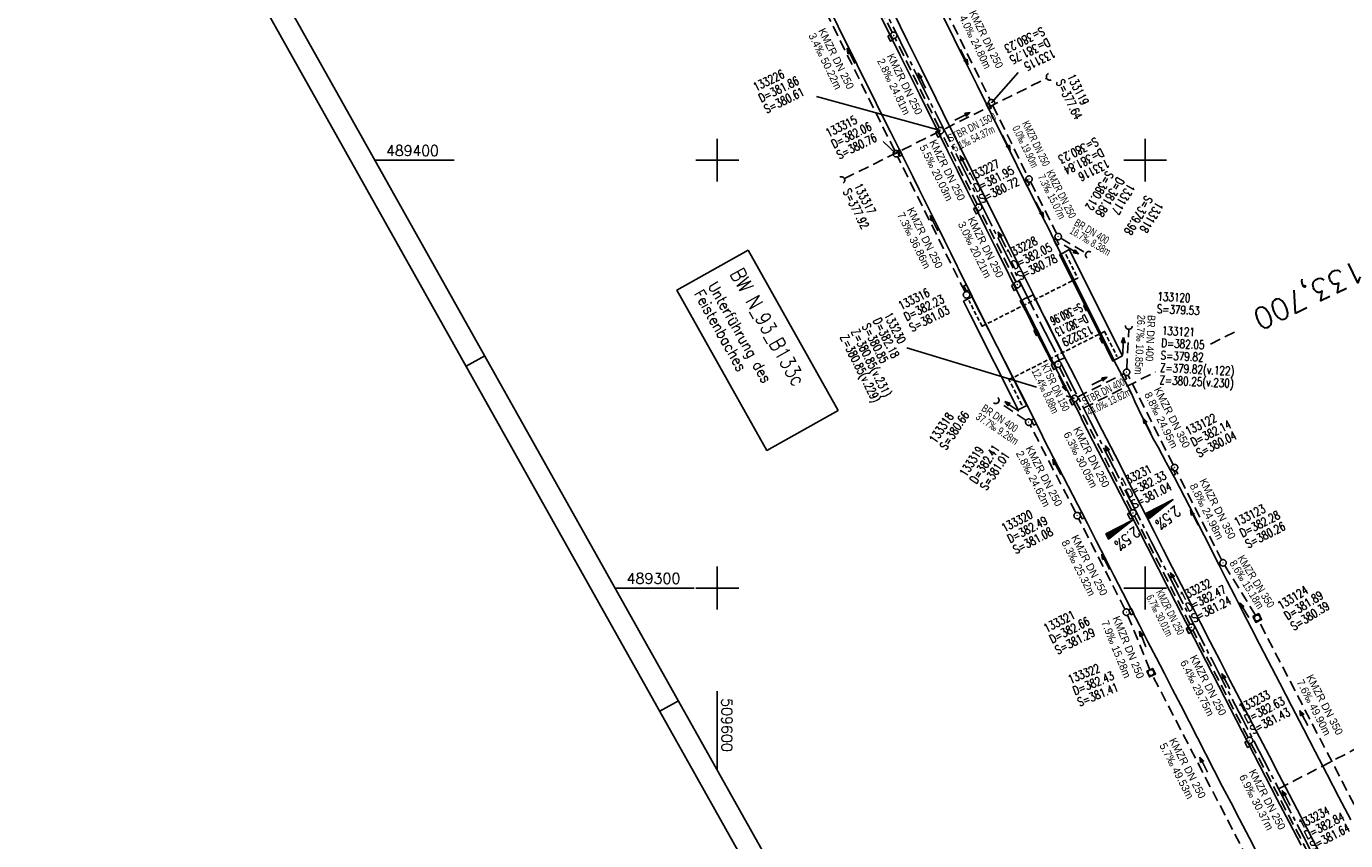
# Model space of a CAD drawing. Extents: x 509438 to 510253, y 488545 to 489680.
# Tile 6 of 9: x 509438 to 509747, y 489241 to 489431. Entities that reach past the tile are written whole.
import ezdxf
from ezdxf.enums import TextEntityAlignment as Align

# ---------------------------------------------------------------- set-up
doc = ezdxf.new("R2010")
doc.units = 0
doc.header["$LTSCALE"] = 10
doc.header["$MEASUREMENT"] = 0
for name, pattern in [('ACHSE', [5.5, 4, -0.5, 0.5, -0.5]), ('AUSGEZOGEN', [0]), ('LT00', [0]), ('LT17', [0.15, 0.1, -0.05]), ('STRICHLINIE2', [0.375, 0.25, -0.125])]:
    doc.linetypes.add(name, pattern=pattern)
doc.layers.get('0').update_dxf_attribs({"linetype": 'LT00'})
for name, color, linetype in [('-BESCH', 7, 'STRICHLINIE2'), ('-BKAN005', 140, 'LT00'), ('-BKAN017', 140, 'LT00'), ('-BSCH005', 5, 'LT00'), ('-BSCH017', 5, 'LT00'), ('-Halt-Pfeil', 4, 'LT00'), ('A-TEXT-KILOMETER', 30, 'LT17'), ('AX-020', 250, 'ACHSE'), ('BW-SCHRIFT', 20, 'AUSGEZOGEN'), ('QUER-WEST', 11, 'LT00'), ('QUER_OST', 11, 'LT00'), ('RAHMEN', 250, 'Continuous'), ('V_AFBR_BAB', 250, 'LT00'), ('V_BFBR_BAB', 250, 'LT00'), ('V_BR_KAPPE', 30, 'LT00'), ('V_BR_WID', 30, 'LT17'), ('V_KA_MULD', 182, 'LT00'), ('V_KA_PRUF', 182, 'LT00'), ('V_RASTER', 250, 'LT00'), ('V_SINKK', 182, 'LT00'), ('V_UK_DURCH', 182, 'LT00')]:
    doc.layers.add(name, color=color, linetype=linetype)
doc.styles.add('Haltungsbeschriftung', font='ARIAL.TTF', dxfattribs={"width": 0.75})
doc.styles.add('Kilometrierung', font='romans.shx')
doc.styles.add('ROMANS', font='romans.shx', dxfattribs={"width": 0.8})
doc.styles.add('schachtbeschriftung', font='romans.shx', dxfattribs={"width": 0.75, "height": 0.2})
doc.styles.get("Standard").update_dxf_attribs({"font": 'romans.shx', "width": 0.8})

# ---------------------------------------------------------------- blocks, each defined once
blk = doc.blocks.new('SYMB1107')
at = {"color": 0, "linetype": 'ByBlock'}
for points in [[(-0.2, 0), (-0.196157, 0.039018), (-0.184776, 0.076537), (-0.166294, 0.111114), (-0.141421, 0.141421), (-0.111114, 0.166294), (-0.076537, 0.184776), (-0.039018, 0.196157), (0, 0.2)], [(0, 0.2), (0.039018, 0.196157), (0.076537, 0.184776), (0.111114, 0.166294), (0.141421, 0.141421), (0.166294, 0.111114), (0.184776, 0.076537), (0.196157, 0.039018), (0.2, 0)]]:
    blk.add_lwpolyline(points, dxfattribs=at)
blk = doc.blocks.new('SYMB0003')
at = {"color": 0, "linetype": 'ByBlock'}
for p, q in [((-0.015712, 0), (0.010166, 0.012015)), ((0, -0.021257), (-0.015712, 0)), ((0.010166, 0.012015), (0, -0.021257))]:
    blk.add_line(p, q, dxfattribs=at)
for points in [[(-0.031395, 0.499013), (-0.093691, 0.491144), (-0.154509, 0.475528), (-0.21289, 0.452414), (-0.267913, 0.422164), (-0.318712, 0.385257), (-0.364484, 0.342274), (-0.404509, 0.293893), (-0.438154, 0.240877), (-0.464888, 0.184062), (-0.484292, 0.124345), (-0.496058, 0.062667), (-0.5, 0)], [(-0.5, 0), (-0.496058, -0.062667), (-0.484292, -0.124345), (-0.464888, -0.184062), (-0.438154, -0.240877), (-0.404509, -0.293893), (-0.364485, -0.342274), (-0.318712, -0.385257), (-0.267914, -0.422164), (-0.21289, -0.452414), (-0.154509, -0.475529), (-0.093691, -0.491144), (-0.031395, -0.499014), (0.031395, -0.499014)], [(0.5, 0), (0.496057, 0.062667), (0.484292, 0.124345), (0.464888, 0.184062), (0.438153, 0.240877), (0.404509, 0.293893), (0.364484, 0.342274), (0.318712, 0.385257), (0.267913, 0.422164), (0.21289, 0.452414), (0.154509, 0.475528), (0.093691, 0.491144), (0.031395, 0.499013), (-0.031395, 0.499013)], [(0.031395, -0.499014), (0.093691, -0.491144), (0.154509, -0.475529), (0.21289, -0.452414), (0.267914, -0.422164), (0.318712, -0.385257), (0.364485, -0.342274), (0.404509, -0.293893), (0.438154, -0.240877), (0.464889, -0.184062), (0.484292, -0.124345), (0.496058, -0.062667), (0.5, 0)]]:
    blk.add_lwpolyline(points, dxfattribs=at)
blk = doc.blocks.new('SYMB1210')
at = {"color": 0, "linetype": 'ByBlock'}
blk.add_line((0.018815, -0.179014), (0.055623, -0.17119), dxfattribs=at)
for points in [[(-0.2, -0.2), (-0.2, 0.2), (0.2, 0.2), (0.2, -0.2), (-0.2, -0.2)], [(0.018815, 0.179014), (-0.018815, 0.179014), (-0.055623, 0.17119), (-0.09, 0.155885), (-0.120444, 0.133766), (-0.145623, 0.105801), (-0.164438, 0.073213), (-0.176067, 0.037424), (-0.18, 0)], [(-0.18, 0), (-0.176067, -0.037424), (-0.164438, -0.073213), (-0.145623, -0.105801), (-0.120444, -0.133766), (-0.09, -0.155885), (-0.055623, -0.17119), (-0.018815, -0.179014), (0.018815, -0.179014)], [(0.18, 0), (0.176067, 0.037424), (0.164438, 0.073213), (0.145623, 0.105801), (0.120444, 0.133766), (0.09, 0.155885), (0.055623, 0.17119), (0.018815, 0.179014)], [(0.055623, -0.17119), (0.09, -0.155885), (0.120444, -0.133766), (0.145623, -0.105801), (0.164438, -0.073213), (0.176067, -0.037424), (0.18, 0)]]:
    blk.add_lwpolyline(points, dxfattribs=at)
blk = doc.blocks.new('SYMB0011')
at = {"color": 0, "linetype": 'ByBlock'}
for p, q in [((0.5, 0), (-0.5, 0)), ((0, 0.5), (0, -0.5))]:
    blk.add_line(p, q, dxfattribs=at)
blk = doc.blocks.new('SYMB0652')
at = {"color": 0, "linetype": 'ByBlock'}
blk.add_lwpolyline([(-0.15, -0.075), (0.15, -0.075), (0.15, 0.075), (-0.15, 0.075), (-0.15, -0.075)], dxfattribs=at)
blk = doc.blocks.new('SYMB0070')
at = {"color": 0, "linetype": 'ByBlock'}
for p, q in [((-0.5, 0), (0.2, 0)), ((0.5, 0), (0.2, 0.1)), ((0.2, 0.1), (0.2, 0)), ((0.468, 0), (0.21, 0.086)), ((0.21, 0.086), (0.21, -0.086)), ((0.21, -0.086), (0.468, 0)), ((0.22, -0.072), (0.437, 0)), ((0.23, -0.058), (0.405, 0)), ((0.24, -0.045), (0.374, 0)), ((0.342, 0), (0.25, 0.031)), ((0.25, 0.031), (0.25, -0.031)), ((0.25, -0.031), (0.342, 0)), ((0.26, -0.017), (0.31, 0)), ((0.27, -0.003), (0.279, 0))]:
    blk.add_line(p, q, dxfattribs=at)
for points in [[(0.2, 0), (0.2, -0.1), (0.5, 0)], [(0.437, 0), (0.22, 0.072), (0.22, -0.072)], [(0.405, 0), (0.23, 0.058), (0.23, -0.058)], [(0.374, 0), (0.24, 0.045), (0.24, -0.045)], [(0.31, 0), (0.26, 0.017), (0.26, -0.017)], [(0.279, 0), (0.27, 0.003), (0.27, -0.003)]]:
    blk.add_lwpolyline(points, dxfattribs=at)

msp = doc.modelspace()

# ---------------------------------------------------------------- linework, layer by layer
at = {"layer": '-BESCH'}
for p, q in [((509640.91, 489429.87), (509628.29, 489455.46)), ((509641.48, 489402.19), (509619.87, 489445.85)), ((509653.44, 489435.01), (509663.77, 489414.12)), ((509651.85, 489407.61), (509641.57, 489428.53)), ((509629.71, 489395.71), (509677, 489419.15)), ((509664.43, 489412.78), (509672.55, 489396.27)), ((509660.78, 489389.68), (509652.51, 489406.26)), ((509657.92, 489369.21), (509642.15, 489400.85)), ((509673.22, 489394.93), (509679.35, 489382.82)), ((509669.79, 489371.59), (509661.45, 489388.34)), ((509680.33, 489381.76), (509686.2, 489378.26)), ((509695.72, 489351.19), (509696.18, 489360.48)), ((509680, 489351.64), (509683.19, 489344.99)), ((509684.18, 489344.65), (509695.01, 489350.1)), ((509706.57, 489328.82), (509696.02, 489349.77)), ((509672.17, 489339.19), (509665.74, 489343.47)), ((509696.84, 489318.22), (509683.85, 489343.64)), ((509683.79, 489317.59), (509673.14, 489338.11)), ((509717.9, 489306.56), (509707.24, 489327.49)), ((509710.48, 489291.48), (509697.52, 489316.88)), ((509695.29, 489295.03), (509684.47, 489316.25)), ((509725.84, 489293.63), (509718.63, 489305.26)), ((509701.13, 489280.91), (509695.91, 489293.67)), ((509748.9, 489249.38), (509726.58, 489292.33)), ((509724.09, 489265.04), (509711.16, 489290.15)), ((509723.87, 489236.92), (509701.76, 489279.55)), ((509738.12, 489238.1), (509724.78, 489263.7))]:
    msp.add_line(p, q, dxfattribs=at)
at = {"layer": '-BSCH005'}
for p, q in [((509652.18, 489406.93), (509623.2, 489414.91)), ((509638.8, 489404.39), (509641.82, 489401.52)), ((509644.27, 489356.11), (509674.63, 489346.98)), ((509677.95, 489345.98), (509678.32, 489345.87)), ((509681.57, 489344.9), (509683.51, 489344.31))]:
    msp.add_line(p, q, dxfattribs=at)
at = {"layer": '-BSCH017'}
msp.add_line((509664.1, 489413.45), (509670.36, 489420.53), dxfattribs=at)
at = {"layer": 'A-TEXT-KILOMETER', "ltscale": 2.5}
for p, q in [((509715.31, 489357.02), (509721.34, 489360.07)), ((509685.62, 489342.04), (509702.43, 489350.52)), ((509731.22, 489253.05), (509766.71, 489271.5))]:
    msp.add_line(p, q, dxfattribs=at)
at = {"layer": 'AX-020', "ltscale": 0.2, "flags": 128}
msp.add_lwpolyline([(509569.3, 489579.73), (509574.96, 489567.74), (509587.13, 489542.21), (509599.37, 489516.71), (509611.68, 489491.25), (509624.07, 489465.82), (509636.52, 489440.42), (509649.05, 489415.06), (509661.65, 489389.74), (509674.32, 489364.45), (509687.06, 489339.2), (509699.87, 489313.99), (509701.52, 489310.75), (509708.58, 489296.96), (509715.65, 489283.18), (509722.75, 489269.41), (509729.87, 489255.65), (509737.02, 489241.9), (509744.19, 489228.17), (509751.39, 489214.45), (509758.62, 489200.75), (509765.87, 489187.06), (509773.15, 489173.39), (509780.46, 489159.73), (509787.81, 489146.09), (509795.18, 489132.46), (509802.58, 489118.85), (509810.02, 489105.26), (509817.49, 489091.69), (509824.99, 489078.14), (509832.53, 489064.6), (509840.11, 489051.09), (509847.72, 489037.6), (509855.36, 489024.12), (509863.05, 489010.67), (509870.77, 488997.24), (509878.54, 488983.84), (509886.34, 488970.45), (509894.18, 488957.1), (509902.07, 488943.76), (509910, 488930.45), (509917.97, 488917.17), (509925.98, 488903.91), (509934.04, 488890.68), (509942.15, 488877.47), (509950.3, 488864.3), (509958.49, 488851.15), (509966.74, 488838.04), (509975.03, 488824.95), (509983.37, 488811.89), (509991.75, 488798.87), (510000.19, 488785.88), (510008.68, 488772.92), (510012.21, 488767.58)], dxfattribs=at)
at = {"layer": 'BW-SCHRIFT'}
msp.add_lwpolyline([(509607.21, 489379.01), (509628.25, 489341.52), (509611.59, 489332.16), (509590.55, 489369.65)], close=True, dxfattribs=at)
at = {"layer": 'QUER-WEST'}
for p, q in [((509692.49, 489313.5), (509692.96, 489312.58)), ((509693.19, 489312.77), (509692.75, 489313.63)), ((509693.02, 489313.77), (509693.43, 489312.96)), ((509693.67, 489313.15), (509693.29, 489313.91)), ((509693.56, 489314.04), (509693.91, 489313.34)), ((509694.15, 489313.53), (509693.82, 489314.18)), ((509694.09, 489314.31), (509694.39, 489313.72)), ((509694.63, 489313.91), (509694.36, 489314.45)), ((509694.62, 489314.59), (509694.87, 489314.1)), ((509695.11, 489314.29), (509694.89, 489314.72)), ((509695.16, 489314.86), (509695.35, 489314.48)), ((509695.59, 489314.67), (509695.43, 489315)), ((509695.69, 489315.13), (509695.83, 489314.86)), ((509696.07, 489315.05), (509695.96, 489315.27)), ((509696.23, 489315.41), (509696.31, 489315.24)), ((509696.55, 489315.43), (509696.49, 489315.54)), ((509696.76, 489315.68), (509696.79, 489315.62)), ((509697.03, 489315.81), (509697.03, 489315.81)), ((509690.88, 489312.68), (509691.52, 489311.44)), ((509691.76, 489311.63), (509691.15, 489312.81)), ((509691.42, 489312.95), (509692, 489311.82)), ((509692.24, 489312.01), (509691.69, 489313.09)), ((509691.95, 489313.22), (509692.48, 489312.2)), ((509692.72, 489312.39), (509692.22, 489313.36))]:
    msp.add_line(p, q, dxfattribs=at)
msp.add_lwpolyline([(509691.48, 489311.41), (509690.84, 489312.65), (509697.07, 489315.84), (509691.48, 489311.41)], dxfattribs=at)
at = {"layer": 'QUER_OST'}
for p, q in [((509704.6, 489319.13), (509704.38, 489319.56)), ((509704.64, 489319.7), (509704.84, 489319.32)), ((509705.08, 489319.51), (509704.91, 489319.84)), ((509705.18, 489319.97), (509705.32, 489319.7)), ((509705.56, 489319.89), (509705.45, 489320.11)), ((509705.71, 489320.25), (509705.8, 489320.08)), ((509706.04, 489320.27), (509705.98, 489320.38)), ((509706.25, 489320.52), (509706.28, 489320.46)), ((509706.52, 489320.65), (509706.52, 489320.66)), ((509700.37, 489317.52), (509701, 489316.28)), ((509701.24, 489316.47), (509700.64, 489317.66)), ((509700.9, 489317.79), (509701.48, 489316.66)), ((509701.72, 489316.85), (509701.17, 489317.93)), ((509701.44, 489318.06), (509701.96, 489317.04)), ((509702.2, 489317.23), (509701.71, 489318.2)), ((509701.97, 489318.34), (509702.44, 489317.42)), ((509702.68, 489317.61), (509702.24, 489318.47)), ((509702.51, 489318.61), (509702.92, 489317.8)), ((509703.16, 489317.99), (509702.77, 489318.75)), ((509703.04, 489318.88), (509703.4, 489318.18)), ((509703.64, 489318.37), (509703.31, 489319.02)), ((509703.58, 489319.16), (509703.88, 489318.56)), ((509704.12, 489318.75), (509703.84, 489319.29)), ((509704.11, 489319.43), (509704.36, 489318.94))]:
    msp.add_line(p, q, dxfattribs=at)
msp.add_lwpolyline([(509700.96, 489316.25), (509700.32, 489317.5), (509706.56, 489320.68), (509700.96, 489316.25)], dxfattribs=at)
at = {"layer": 'RAHMEN'}
for p, q in [((509541.26, 489351.84), (509545.62, 489354.28)), ((509586.54, 489271.18), (509590.9, 489273.62))]:
    msp.add_line(p, q, dxfattribs=at)
for points in [[(509438.47, 489534.96), (509994.05, 488545.23), (510253.03, 488690.61), (509697.45, 489680.34), (509438.47, 489534.96)], [(509455.07, 489515.6), (509907.85, 488709), (510158.12, 488849.49), (509705.33, 489656.09), (509455.07, 489515.6)]]:
    msp.add_lwpolyline(points, dxfattribs=at)
at = {"layer": 'V_AFBR_BAB'}
for p, q in [((509680.28, 489378.13), (509676.93, 489385.02)), ((509680, 489377.96), (509680.28, 489378.13)), ((509692.8, 489353.12), (509692.5, 489353.01)), ((509696.59, 489345.95), (509692.8, 489353.12))]:
    msp.add_line(p, q, dxfattribs=at)
at = {"layer": 'V_AFBR_BAB', "flags": 128}
msp.add_lwpolyline([(509665.27, 489379.1), (509671.13, 489367.31), (509670.84, 489367.14), (509672.01, 489364.85), (509673.18, 489362.57), (509674.34, 489360.28), (509675.68, 489357.66), (509677.01, 489355.03), (509678.34, 489352.4), (509678.53, 489352.57), (509684.96, 489340.07)], dxfattribs=at)
at = {"layer": 'V_AFBR_BAB'}
for points in [[(509668.16, 489380.16), (509669.3, 489377.84), (509670.44, 489375.52), (509671.58, 489373.2), (509672.73, 489370.88), (509673.88, 489368.57), (509674.74, 489366.86), (509675.59, 489365.15), (509676.45, 489363.45), (509677.31, 489361.74), (509678.3, 489359.76), (509679.29, 489357.78), (509680.28, 489355.8), (509681.28, 489353.82), (509682.53, 489351.35), (509683.79, 489348.88), (509685.06, 489346.41), (509686.33, 489343.94), (509687.6, 489341.48)], [(509692.5, 489353.01), (509689.24, 489359.54), (509685.97, 489366.07), (509682.99, 489372.02), (509680, 489377.96)], [(509656.36, 489374.63), (509659.57, 489368.12), (509665.44, 489356.46), (509672.41, 489342.73), (509675.99, 489335.48)]]:
    msp.add_lwpolyline(points, dxfattribs=at)
at = {"layer": 'V_BFBR_BAB'}
for points in [[(509626.06, 489435.76), (509629.38, 489429.02), (509631.59, 489424.53), (509633.81, 489420.05), (509636.03, 489415.57), (509638.25, 489411.09), (509640.48, 489406.61), (509642.71, 489402.14), (509644.2, 489399.15), (509645.7, 489396.17), (509647.19, 489393.19), (509648.68, 489390.21), (509650.17, 489387.23), (509651.66, 489384.24), (509653.13, 489381.26), (509654.6, 489378.26), (509656.06, 489375.26), (509656.36, 489374.63)], [(509641.09, 489434.72), (509644.41, 489427.99), (509647.73, 489421.27), (509651.06, 489414.55), (509654.39, 489407.83), (509657.06, 489402.45), (509659.74, 489397.08), (509662.41, 489391.7), (509665.09, 489386.33), (509667.77, 489380.95), (509668.16, 489380.16)], [(509676.93, 489385.02), (509676.7, 489385.4), (509663.4, 489412.18), (509660.72, 489417.58), (509658.05, 489422.97), (509655.38, 489428.36), (509652.71, 489433.75)], [(509665.27, 489379.1), (509665.01, 489379.64), (509662.8, 489384.13), (509660.58, 489388.6), (509658.36, 489393.08), (509656.14, 489397.56), (509653.91, 489402.03), (509651.69, 489406.5), (509647.23, 489415.48), (509642.78, 489424.46), (509638.33, 489433.44)], [(509748.1, 489245.79), (509745.34, 489251.1), (509742.58, 489256.41), (509739.8, 489261.75), (509737.03, 489267.09), (509734.26, 489272.43), (509731.49, 489277.77), (509728.72, 489283.11), (509726.79, 489286.84), (509724.87, 489290.56), (509722.95, 489294.28), (509721.04, 489298.01), (509719.14, 489301.74), (509717.25, 489305.48), (509716.11, 489307.75), (509714.97, 489310.02), (509713.83, 489312.29), (509712.68, 489314.56), (509711.54, 489316.82), (509710.38, 489319.09), (509709.22, 489321.34), (509708.04, 489323.6), (509706.85, 489325.84), (509705.9, 489327.61), (509704.94, 489329.37), (509703.99, 489331.14), (509703.03, 489332.9), (509702.09, 489334.67), (509701.15, 489336.44), (509700.23, 489338.23), (509699.33, 489340.02), (509698.46, 489341.82), (509697.61, 489343.63), (509696.8, 489345.46), (509696.59, 489345.95)], [(509687.6, 489341.48), (509687.93, 489340.85), (509689.95, 489336.92), (509691.97, 489333), (509693.99, 489329.08), (509696, 489325.15), (509698.02, 489321.22), (509700.1, 489317.15), (509702.18, 489313.07), (509704.26, 489308.99), (509706.34, 489304.91), (509708.41, 489300.83), (509710.69, 489296.36), (509712.97, 489291.89), (509715.25, 489287.42), (509717.54, 489282.95), (509719.84, 489278.49), (509722.13, 489274.03), (509724.44, 489269.58), (509726.75, 489265.13), (509729.06, 489260.68), (509731.37, 489256.23), (509733.69, 489251.78), (509736.46, 489246.47), (509739.22, 489241.15), (509742, 489235.84)], [(509684.96, 489340.07), (509685.24, 489339.43), (509695.41, 489319.63), (509697.98, 489314.58), (509700.56, 489309.53), (509703.14, 489304.48), (509705.72, 489299.43), (509708.59, 489293.84), (509711.46, 489288.25), (509714.34, 489282.67), (509717.21, 489277.08), (509719.95, 489271.78), (509722.68, 489266.47), (509725.42, 489261.17), (509728.16, 489255.87), (509730.91, 489250.57), (509733.68, 489245.23), (509736.46, 489239.88)], [(509726.69, 489237.06), (509724.38, 489241.51), (509722.07, 489245.96), (509720.1, 489249.76), (509718.14, 489253.56), (509716.18, 489257.37), (509714.22, 489261.18), (509712.26, 489264.99), (509710.3, 489268.79), (509708.34, 489272.6), (509706.43, 489276.31), (509704.51, 489280.03), (509702.6, 489283.74), (509700.68, 489287.45), (509698.77, 489291.16), (509696.86, 489294.88), (509694.79, 489298.91), (509692.72, 489302.95), (509690.66, 489306.99), (509688.6, 489311.03), (509686.54, 489315.07), (509676.37, 489334.82), (509675.99, 489335.48)]]:
    msp.add_lwpolyline(points, dxfattribs=at)
at = {"layer": 'V_BR_KAPPE'}
msp.add_line((509682.26, 489379.16), (509694.76, 489354.28), dxfattribs=at)
for points in [[(509682.26, 489379.16), (509680.36, 489378.05), (509686.29, 489366.23), (509692.81, 489353.27), (509694.76, 489354.28)], [(509659.53, 489368.04), (509657.56, 489367.04), (509658.25, 489365.67), (509659.18, 489363.81), (509670.34, 489341.64)], [(509670.34, 489341.64), (509672.35, 489342.7), (509665.4, 489356.44), (509659.53, 489368.04)], [(509671.21, 489367.25), (509671.93, 489367.66), (509672.56, 489367.95), (509673.85, 489368.57), (509677.27, 489361.7), (509681.21, 489353.81), (509679.94, 489353.24), (509679.41, 489352.99), (509678.6, 489352.6), (509674.6, 489360.54), (509671.21, 489367.25)]]:
    msp.add_lwpolyline(points, dxfattribs=at)
at = {"layer": 'V_BR_WID'}
for points in [[(509681.5, 489377.95), (509684.26, 489372.46), (509661.88, 489361.18), (509658.87, 489367.13)], [(509671.2, 489342.79), (509668.19, 489348.73), (509690.5, 489359.97), (509693.41, 489354.19)]]:
    msp.add_lwpolyline(points, dxfattribs=at)
at = {"layer": 'V_RASTER'}
for p, q in [((509600, 489395), (509600, 489405)), ((509700, 489405), (509700, 489395)), ((509519.96, 489400), (509538.46, 489400)), ((509595, 489400), (509605, 489400)), ((509695, 489400), (509705, 489400)), ((509600, 489295), (509600, 489305)), ((509700, 489305), (509700, 489295)), ((509594.6, 489300), (509576.09, 489300)), ((509605, 489300), (509595, 489300)), ((509705, 489300), (509695, 489300)), ((509600, 489257.41), (509600, 489275.92))]:
    msp.add_line(p, q, dxfattribs=at)

# ---------------------------------------------------------------- block references
at = {"layer": '-Halt-Pfeil', "yscale": 4.000000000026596, "zscale": 4}
for p, xscale, rotation in [((509631.25, 489424.37), 4.000000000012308, 116.333789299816), ((509657.71, 489424.13), 3.999999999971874, 296.2882093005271), ((509647.82, 489418.62), 4.000000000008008, 116.1621193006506), ((509657.33, 489410.27), 4.000000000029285, 26.37237930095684), ((509667.59, 489404.08), 4.000000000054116, 296.1937293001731), ((509657.7, 489399.35), 3.9999999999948, 116.5017893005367), ((509675.39, 489388.42), 3.99999999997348, 296.8519293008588), ((509650.69, 489385.27), 3.999999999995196, 116.4947992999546), ((509666.56, 489381.49), 4.000000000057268, 116.4738493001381), ((509682.77, 489379.14), 4.000000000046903, 329.1305692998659), ((509694.88, 489356.57), 3.999999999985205, 87.16766930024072), ((509680.69, 489347.88), 4.000000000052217, 295.6296193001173), ((509689.35, 489348.42), 4.000000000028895, 26.71885930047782), ((509668.85, 489342.46), 4.000000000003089, 146.3856392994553), ((509700.44, 489337.96), 4.000000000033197, 116.736339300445), ((509691.66, 489331.52), 3.999999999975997, 117.0478892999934), ((509679.35, 489328.31), 4.000000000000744, 117.408359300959), ((509711.51, 489316.47), 4.000000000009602, 116.9778693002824), ((509690.77, 489306.1), 4.000000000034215, 117.0094493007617), ((509706.88, 489301.87), 4.000000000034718, 117.0374092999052), ((509723.17, 489294.82), 3.999999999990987, 121.7877393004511), ((509699.46, 489288.1), 4.000000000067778, 112.2324793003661), ((509718.87, 489278.24), 4.000000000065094, 117.2438592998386), ((509737.1, 489269.61), 3.99999999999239, 117.4643892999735), ((509713.7, 489258.7), 3.999999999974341, 117.4118593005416), ((509733.01, 489250.92), 3.999999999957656, 117.5168193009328)]:
    msp.add_blockref('SYMB0070', p, dxfattribs=dict(at, xscale=xscale, rotation=rotation))
at = {"layer": 'V_BR_WID', "xscale": 0.09999999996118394, "yscale": 0.1000000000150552, "zscale": 0.1, "rotation": 299.3076093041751}
for p in [(509681.5, 489377.95), (509684.26, 489372.46), (509658.87, 489367.13), (509661.88, 489361.18), (509690.5, 489359.97), (509693.41, 489354.19), (509668.19, 489348.73), (509671.2, 489342.79)]:
    msp.add_blockref('SYMB0011', p, dxfattribs=at)
at = {"layer": 'V_KA_MULD', "yscale": 3.799999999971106, "zscale": 3.8}
for p, xscale, rotation in [((509726.23, 489292.99), 3.800000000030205, 296.17271842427), ((509701.41, 489280.22), 3.79999999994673, 294.1870863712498)]:
    msp.add_blockref('SYMB1210', p, dxfattribs=dict(at, xscale=xscale, rotation=rotation))
at = {"layer": 'V_KA_PRUF', "xscale": 1.500000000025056, "yscale": 1.499999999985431, "zscale": 1.5, "rotation": 299.3076093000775}
for p in [(509641.24, 489429.2), (509664.1, 489413.45), (509652.18, 489406.93), (509641.82, 489401.52), (509672.88, 489395.59), (509661.11, 489389.01), (509679.69, 489382.15), (509658.26, 489368.53), (509670.12, 489370.92), (509679.67, 489352.32), (509695.68, 489350.44), (509683.51, 489344.31), (509672.8, 489338.77), (509706.9, 489328.15), (509684.13, 489316.92), (509697.18, 489317.55), (509718.24, 489305.89), (509695.63, 489294.36), (509710.82, 489290.82), (509724.44, 489264.37)]:
    msp.add_blockref('SYMB0003', p, dxfattribs=at)
at = {"layer": 'V_SINKK', "yscale": 4.50000000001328, "zscale": 4.5}
for p, xscale, rotation in [((509640.49, 489428.57), 4.500000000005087, 296.5574980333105), ((509663.46, 489412.67), 4.500000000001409, 295.6534635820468), ((509651.62, 489406.14), 4.500000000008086, 296.3359960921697), ((509642.63, 489401.68), 4.499999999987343, 296.3807279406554), ((509672.37, 489394.78), 4.500000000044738, 295.457634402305), ((509660.49, 489388.23), 4.499999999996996, 296.3932897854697), ((509679.26, 489380.84), 4.499999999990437, 297.1908265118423), ((509658.24, 489370.15), 4.4999999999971, 115.0492031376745), ((509669.39, 489370.29), 4.500000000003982, 296.4391129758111), ((509686.2, 489365.61), 4.499999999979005, 296.4553202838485), ((509674.62, 489359.76), 4.499999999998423, 296.8070855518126), ((509690, 489358.06), 4.499999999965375, 296.014591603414), ((509678.64, 489351.83), 4.499999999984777, 296.9659327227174), ((509695.09, 489349.38), 4.500000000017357, 296.3350269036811), ((509682.91, 489343.54), 4.499999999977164, 297.6829075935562), ((509674, 489338.83), 4.500000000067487, 297.1002025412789), ((509706.54, 489327.07), 4.500000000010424, 297.4382135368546), ((509685.26, 489316.95), 4.499999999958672, 297.3084005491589), ((509696.52, 489316.89), 4.500000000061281, 297.0907704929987), ((509696.76, 489294.49), 4.50000000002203, 296.9443064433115), ((509710.24, 489290.13), 4.500000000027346, 297.1077133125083), ((509723.94, 489263.49), 4.499999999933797, 297.7847113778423)]:
    msp.add_blockref('SYMB0652', p, dxfattribs=dict(at, xscale=xscale, rotation=rotation))
at = {"layer": 'V_UK_DURCH', "yscale": 4.000000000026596, "zscale": 4}
for p, xscale, rotation in [((509677.72, 489419.51), 4.000000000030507, 113.8226682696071), ((509629, 489395.35), 4.000000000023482, 299.3076093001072), ((509686.88, 489377.85), 3.999999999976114, 57.66700251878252), ((509696.22, 489361.28), 3.999999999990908, 174.1970444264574), ((509665.07, 489343.91), 4.000000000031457, 231.5895131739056)]:
    msp.add_blockref('SYMB1107', p, dxfattribs=dict(at, xscale=xscale, rotation=rotation))

# ---------------------------------------------------------------- texts
at = {"layer": '-BKAN005', "style": 'Haltungsbeschriftung'}
for s, rotation, width, p in [('KMZR DN 250', 296.3338, 0.95, (509623.55, 489430.31)), ('3.4‰ 50.22m', 296.3338, 0.95, (509621.25, 489429.18)), ('KMZR DN 250', 296.1621, 0.95, (509639.6, 489424.38)), ('2.8‰ 24.81m', 296.1621, 0.95, (509637.3, 489423.25)), ('STBR DN 1500', 26.3724, 0.7, (509654.47, 489404.22)), ('5.1‰ 54.37m', 26.3724, 0.7, (509655.61, 489401.92)), ('5.5‰ 20.03m', 296.5018, 0.95, (509647.21, 489403.1)), ('KMZR DN 250', 296.5018, 0.95, (509649.5, 489404.24)), ('7.3‰ 36.86m', 296.4948, 0.95, (509641.98, 489387.28)), ('KMZR DN 250', 296.4948, 0.95, (509644.27, 489388.42)), ('3.0‰ 20.21m', 296.4738, 0.95, (509656.18, 489385.1)), ('KMZR DN 250', 296.4738, 0.95, (509658.47, 489386.24)), ('26.7‰ 10.85m', 267.1677, 0.85, (509698.25, 489363.92)), ('BR DN 400', 267.1677, 0.85, (509700.64, 489363.86)), ('12.4‰ 8.88m', 295.6296, 0.75, (509673.41, 489350.77)), ('KTSR DN 150', 295.6296, 0.75, (509675.67, 489351.9)), ('STBR DN 400', 26.7189, 0.65, (509685.82, 489342.7)), ('44.0‰ 13.62m', 26.7189, 0.65, (509686.98, 489340.2)), ('8.8‰ 24.95m', 296.7363, 0.95, (509699.75, 489345.26)), ('KMZR DN 350', 296.7363, 0.95, (509702.03, 489346.41)), ('BR DN 400', 326.3856, 0.75, (509661.57, 489341.59)), ('37.7‰ 9.28m', 326.3856, 0.75, (509660.23, 489339.62)), ('6.3‰ 30.05m', 297.0479, 0.95, (509680.86, 489335.97)), ('KMZR DN 250', 297.0479, 0.95, (509683.14, 489337.13)), ('2.8‰ 24.62m', 297.4084, 0.95, (509669.75, 489331.49)), ('KMZR DN 250', 297.4084, 0.95, (509672.02, 489332.67)), ('8.8‰ 24.98m', 296.9779, 0.95, (509710.37, 489323.9)), ('KMZR DN 350', 296.9779, 0.95, (509712.65, 489325.06)), ('8.3‰ 25.32m', 297.0095, 0.95, (509680.39, 489310.69)), ('KMZR DN 250', 297.0095, 0.95, (509682.68, 489311.85)), ('KMZR DN 350', 301.7877, 0.85, (509721.54, 489306.98)), ('8.6‰ 15.18m', 301.7877, 0.85, (509719.64, 489305.8)), ('6.7‰ 30.01m', 297.0374, 0.7, (509700.21, 489297.89)), ('KMZR DN 250', 297.0374, 0.7, (509702.49, 489299.05)), ('7.9‰ 15.28m', 292.2325, 0.95, (509689.7, 489292)), ('KMZR DN 250', 292.2325, 0.95, (509692.34, 489293)), ('6.4‰ 29.75m', 297.2439, 0.95, (509708.12, 489282.6)), ('KMZR DN 250', 297.2439, 0.95, (509710.4, 489283.77)), ('KMZR DN 350', 297.4644, 0.95, (509737.63, 489279.21)), ('7.6‰ 49.90m', 297.4644, 0.95, (509735.36, 489278.03)), ('KMZR DN 250', 297.4119, 0.95, (509705.57, 489264.39)), ('5.7‰ 49.53m', 297.4119, 0.95, (509703.29, 489263.21)), ('6.9‰ 30.37m', 297.5168, 0.95, (509721.92, 489255.86)), ('KMZR DN 250', 297.5168, 0.95, (509724.19, 489257.04))]:
    msp.add_text(s, height=1.8, rotation=rotation, dxfattribs=dict(at, width=width)).set_placement(p)
at = {"layer": '-BKAN017', "style": 'Haltungsbeschriftung'}
for s, rotation, width, p in [('KMZR DN 250', 296.2882, 0.9, (509658.8, 489434.48)), ('4.0‰ 24.80m', 296.2882, 0.9, (509656.5, 489433.34)), ('KMZR DN 250', 296.1937, 0.7, (509671.19, 489408.66)), ('0.0‰ 19.90m', 296.1937, 0.7, (509668.9, 489407.53)), ('7.3‰ 15.07m', 296.8519, 0.75, (509674.84, 489396.15)), ('KMZR DN 250', 296.8519, 0.75, (509676.84, 489397.17)), ('16.7‰ 8.38m', 329.1306, 0.7, (509682.2, 489383.01)), ('BR DN 400', 329.1306, 0.7, (509683.27, 489384.88))]:
    msp.add_text(s, height=1.8, rotation=rotation, dxfattribs=dict(at, width=width)).set_placement(p)
at = {"layer": '-BSCH005', "style": 'schachtbeschriftung'}
for s, rotation, width, p in [('133226', 26.1621, 0.75, (509608.99, 489416.05)), ('D=381.86', 26.1621, 0.75, (509610.26, 489413.46)), ('S=377.64', 296.3759, 0.75, (509679.16, 489418.27)), ('133119', 296.3759, 0.75, (509681.74, 489419.55)), ('S=380.61', 26.1621, 0.75, (509611.53, 489410.88)), ('133315', 26.3338, 0.75, (509625.97, 489405.32)), ('D=382.06', 26.3338, 0.75, (509627.25, 489402.74)), ('S=380.76', 26.3338, 0.75, (509628.53, 489400.16)), ('133227', 26.5018, 0.75, (509659.26, 489395.05)), ('D=381.95', 26.5018, 0.75, (509660.54, 489392.47)), ('133317', 296.3724, 0.75, (509631.89, 489394)), ('S=380.72', 26.5018, 0.75, (509661.83, 489389.89)), ('S=377.92', 296.3724, 0.75, (509629.31, 489392.72)), ('133228', 26.4738, 0.75, (509668.15, 489377.03)), ('D=382.05', 26.4738, 0.75, (509669.43, 489374.45)), ('S=380.78', 26.4738, 0.75, (509670.72, 489371.87)), ('133316', 26.4948, 0.75, (509642.95, 489364.95)), ('133120', 357.1677, 0.75, (509702.85, 489367.18)), ('D=382.23', 26.4948, 0.75, (509644.23, 489362.37)), ('S=380.96', 205.6296, 0.6, (509684.8, 489366.66)), ('S=379.53', 357.1677, 0.75, (509702.7, 489364.3)), ('D=382.18', 296.7189, 0.75, (509636.34, 489362.52)), ('133230', 296.7189, 0.75, (509638.92, 489363.81)), ('S=381.03', 26.4948, 0.75, (509645.52, 489359.8)), ('D=382.13', 205.6296, 0.6, (509686.04, 489364.06)), ('Z=380.85(v.231)', 296.7189, 0.75, (509631.2, 489359.93)), ('S=380.85', 296.7189, 0.75, (509633.77, 489361.22)), ('133229', 205.6296, 0.75, (509687.29, 489361.46)), ('133121', 357.1677, 0.75, (509703.89, 489359.19)), ('Z=380.85(v.229)', 296.7189, 0.75, (509628.63, 489358.63)), ('D=382.05', 357.1677, 0.75, (509703.75, 489356.31)), ('S=379.82', 357.1677, 0.75, (509703.61, 489353.43)), ('Z=379.82(v.122)', 357.1677, 0.75, (509703.46, 489350.56)), ('Z=380.25(v.230)', 357.1677, 0.75, (509703.32, 489347.68)), ('133318', 56.3856, 0.75, (509651.08, 489333.69)), ('S=380.66', 56.3856, 0.75, (509653.48, 489332.1)), ('133122', 26.7363, 0.75, (509710.04, 489335.62)), ('D=382.14', 26.7363, 0.75, (509711.33, 489333.05)), ('S=380.04', 26.7363, 0.75, (509712.63, 489330.47)), ('133319', 56.3856, 0.75, (509658.14, 489325.84)), ('D=382.41', 56.3856, 0.75, (509660.54, 489324.24)), ('S=381.01', 56.3856, 0.75, (509662.93, 489322.65)), ('133231', 27.0479, 0.75, (509694.89, 489323.65)), ('D=382.33', 27.0479, 0.75, (509696.2, 489321.08)), ('S=381.04', 27.0479, 0.75, (509697.51, 489318.52)), ('133320', 27.4084, 0.75, (509667.12, 489313.01)), ('133123', 26.9779, 0.75, (509721.48, 489314.36)), ('D=382.28', 26.9779, 0.75, (509722.78, 489311.8)), ('D=382.49', 27.4084, 0.75, (509668.44, 489310.45)), ('S=381.08', 27.4084, 0.75, (509669.77, 489307.9)), ('S=380.26', 26.9779, 0.75, (509724.09, 489309.23)), ('133232', 27.0374, 0.75, (509708.83, 489296.98)), ('D=382.47', 27.0374, 0.75, (509710.14, 489294.41)), ('133124', 31.7877, 0.75, (509731.77, 489294.87)), ('D=381.89', 31.7877, 0.75, (509733.28, 489292.42)), ('S=381.24', 27.0374, 0.75, (509711.45, 489291.85)), ('S=380.39', 31.7877, 0.75, (509734.8, 489289.97)), ('133321', 27.0095, 0.75, (509676.96, 489289.55)), ('D=382.66', 27.0095, 0.75, (509678.27, 489286.99)), ('S=381.29', 27.0095, 0.75, (509679.58, 489284.42)), ('133322', 22.2325, 0.75, (509682.51, 489277.59)), ('D=382.43', 22.2325, 0.75, (509683.6, 489274.93)), ('S=381.41', 22.2325, 0.75, (509684.69, 489272.26)), ('133233', 27.2439, 0.75, (509722.57, 489270.87)), ('D=382.63', 27.2439, 0.75, (509723.88, 489268.31)), ('S=381.43', 27.2439, 0.75, (509725.2, 489265.75)), ('133234', 27.5168, 0.75, (509736.56, 489243.76)), ('D=382.84', 27.5168, 0.75, (509737.89, 489241.21)), ('S=381.64', 27.5168, 0.75, (509739.22, 489238.65))]:
    msp.add_text(s, height=2, rotation=rotation, dxfattribs=dict(at, width=width)).set_placement(p)
at = {"layer": '-BSCH017', "style": 'schachtbeschriftung', "width": 0.75}
for s, rotation, p in [('S=380.23', 206.1937, (509675.91, 489431.23)), ('D=381.75', 206.1937, (509677.18, 489428.65)), ('133115', 206.1937, (509678.45, 489426.06)), ('S=380.23', 206.8519, (509688.45, 489405.44)), ('D=381.84', 206.8519, (509689.75, 489402.87)), ('133116', 206.8519, (509691.05, 489400.3)), ('S=380.12', 239.1306, (509691.05, 489397.67)), ('D=381.88', 239.1306, (509693.52, 489396.19)), ('133117', 239.1306, (509695.99, 489394.72)), ('S=379.98', 239.1306, (509700.17, 489391.93)), ('133118', 239.1306, (509702.65, 489390.45))]:
    msp.add_text(s, height=2, rotation=rotation, dxfattribs=at).set_placement(p)
at = {"layer": 'A-TEXT-KILOMETER', "style": 'Kilometrierung'}
msp.add_text('133,700', height=5, rotation=206.3076, dxfattribs=at).set_placement((509725.8, 489362.32), align=Align.MIDDLE_RIGHT)
at = {"layer": 'BW-SCHRIFT', "style": 'ROMANS'}
for s, height, width, p in [('BW N_93_B133c', 3.5, 0.8, (509602.88, 489373.44)), ('Feistenbaches', 2.5, 0.9, (509594.45, 489368.83)), ('Unterführung des', 2.5, 0.9, (509597.72, 489370.66))]:
    msp.add_text(s, height=height, rotation=299.2967, dxfattribs=dict(at, width=width)).set_placement(p)
at = {"layer": 'QUER-WEST', "style": 'ROMANS', "width": 0.8}
msp.add_text('2.5%', height=2.5, rotation=218.3502, dxfattribs=at).set_placement((509697.54, 489314.47))
at = {"layer": 'QUER_OST', "style": 'ROMANS', "width": 0.8}
msp.add_text('2.5%', height=2.5, rotation=218.3502, dxfattribs=at).set_placement((509707.09, 489319.35))
at = {"layer": 'V_RASTER'}
for s, rotation, width, p in [(' 489400', 360, 0.955, (509520.96, 489401)), (' 489300', 360, 0.979, (509577.1, 489301)), (' 509600', 270, 0.976, (509601, 489275.92))]:
    msp.add_text(s, height=2.5, rotation=rotation, dxfattribs=dict(at, width=width)).set_placement(p)

doc.saveas('drawing.dxf')
